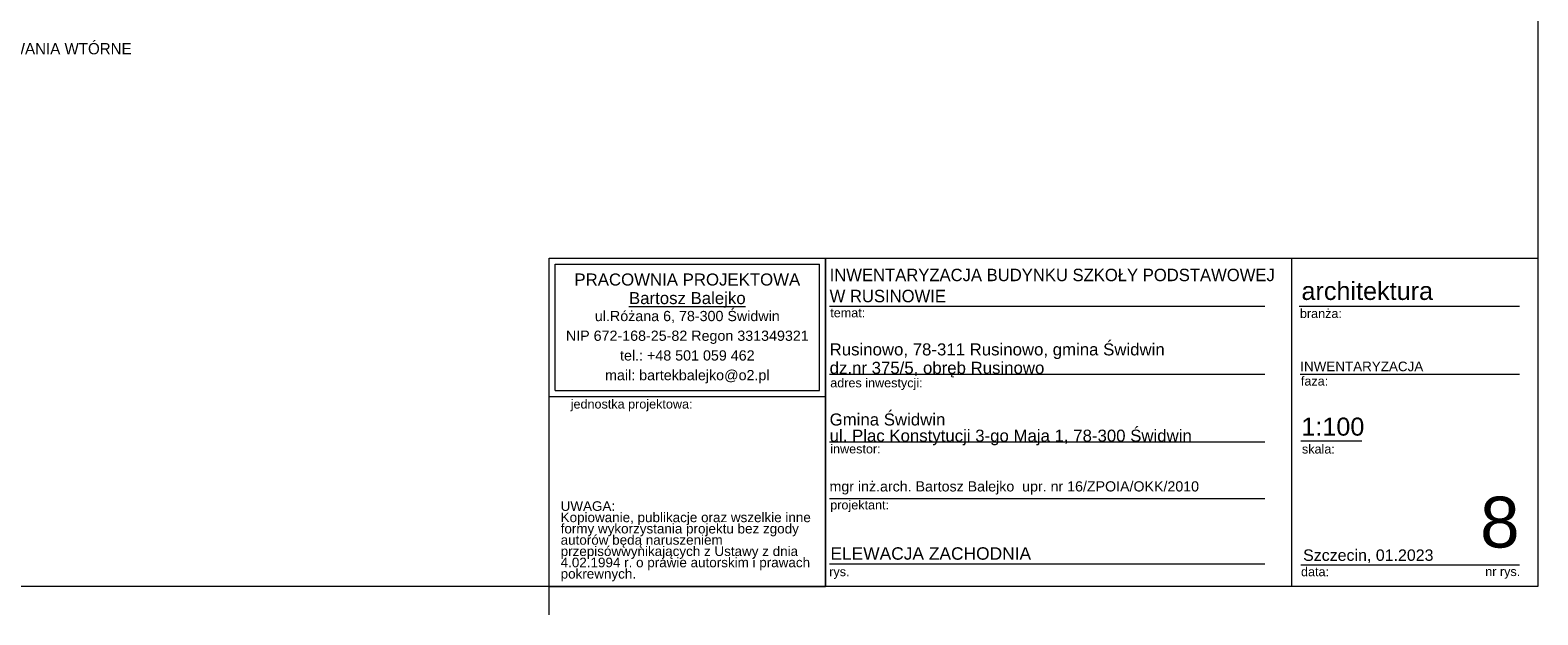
# Model space of a CAD drawing. Extents: x -350010 to -68950, y -41355 to 93095.
# Tile 4 of 256: x -285194 to -258510, y 63645 to 73990. Entities that reach past the tile are written whole.
import ezdxf

# ---------------------------------------------------------------- set-up
doc = ezdxf.new("R2010")
doc.units = 0
doc.header["$MEASUREMENT"] = 0
for name, color, linetype, lineweight in [('ARCH TABELA_Nr_Pióra__1', 7, 'Continuous', 25), ('ARCH TABELA_Nr_Pióra__21', 7, 'Continuous', 9), ('ARCH TABELA_Nr_Pióra__7', 7, 'Continuous', 13), ('INWENT OPISY_Nr_Pióra__21', 7, 'Continuous', 9)]:
    doc.layers.add(name, color=color, linetype=linetype, lineweight=lineweight)
doc.styles.add('GENERATED_STYLE_5', font='txt')
doc.styles.add('GENERATED_STYLE_6', font='arial.ttf')
doc.styles.add('GENERATED_STYLE_7', font='arial.ttf')
doc.styles.add('GENERATED_STYLE_8', font='arial.ttf')

msp = doc.modelspace()

# ---------------------------------------------------------------- linework, layer by layer
at = {"layer": 'ARCH TABELA_Nr_Pióra__21', "linetype": 'Continuous'}
for p, q in [((-258510.4568, 92594.8516), (-258510.4568, 64144.8516)), ((-276010.4568, 69956.0218), (-258510.4568, 69956.0218)), ((-276010.4568, 67509.2133), (-276010.4568, 69956.0218)), ((-276010.4568, 69956.0218), (-271116.8398, 69956.0218)), ((-276010.4568, 64144.8516), (-276010.4568, 69956.0218)), ((-271116.8398, 67509.2133), (-271116.8398, 69956.0218)), ((-271116.8398, 69956.0218), (-271116.8398, 64144.8516)), ((-262872.1589, 69956.0218), (-262872.1589, 64144.8516)), ((-258510.4568, 69956.0218), (-258510.4568, 64144.8516)), ((-275904.0738, 67615.5963), (-275904.0738, 69849.6388)), ((-275904.0738, 69849.6388), (-271223.2228, 69849.6388)), ((-271223.2228, 67615.5963), (-271223.2228, 69849.6388)), ((-271116.8398, 64144.8516), (-271116.8398, 69556.0218)), ((-271044.6057, 69106.0218), (-263344.8002, 69106.0218)), ((-262732.8404, 69106.0218), (-258833.4936, 69106.0218)), ((-271044.6057, 67906.0218), (-263344.8002, 67906.0218)), ((-262715.3935, 67906.0218), (-258833.4936, 67906.0218)), ((-275904.0738, 67615.5963), (-271223.2228, 67615.5963)), ((-276010.4568, 67509.2133), (-271116.8398, 67509.2133)), ((-262703.585, 66723.3622), (-261623.9574, 66723.3622)), ((-271044.6057, 66706.0218), (-263344.8002, 66706.0218)), ((-271044.6057, 65706.0218), (-263344.8002, 65706.0218)), ((-271044.6057, 64544.8516), (-263344.8002, 64544.8516)), ((-262703.585, 64527.2586), (-260421.7965, 64527.2586)), ((-260421.7965, 64527.2586), (-258833.4936, 64527.2586)), ((-258510.4568, 64144.8516), (-299260.4568, 64144.8516)), ((-276010.4568, 64144.8516), (-271116.8398, 64144.8516)), ((-276010.4568, 63644.8516), (-276010.4568, 64144.8516)), ((-258510.4568, 64144.8516), (-271116.8398, 64144.8516))]:
    msp.add_line(p, q, dxfattribs=at)

# ---------------------------------------------------------------- texts
at = {"layer": 'ARCH TABELA_Nr_Pióra__1', "linetype": 'Continuous', "insert": (-271044.6057, 69173.3169), "char_height": 220, "attachment_point": 7, "line_spacing_factor": 1.015916, "style": 'GENERATED_STYLE_5'}
msp.add_mtext('{\\pt22542.6;INWENTARYZACJA BUDYNKU SZKOŁY PODSTAWOWEJ\\P\\pt22542.6;W RUSINOWIE}', dxfattribs=at)
at = {"layer": 'ARCH TABELA_Nr_Pióra__1', "linetype": 'Continuous', "insert": (-271030.8291, 64840.2808), "char_height": 220, "attachment_point": 1, "style": 'GENERATED_STYLE_8'}
msp.add_mtext('{ELEWACJA ZACHODNIA}', dxfattribs=at)
at = {"layer": 'ARCH TABELA_Nr_Pióra__21', "linetype": 'Continuous', "insert": (-271044.6057, 66644.7452), "char_height": 212.765961, "attachment_point": 7, "line_spacing_factor": 0.807442, "style": 'GENERATED_STYLE_6'}
msp.add_mtext('{Gmina Świdwin\\Pul. Plac Konstytucji 3-go Maja 1, 78-300 Świdwin}', dxfattribs=at)
at = {"layer": 'ARCH TABELA_Nr_Pióra__7', "linetype": 'Continuous'}
for s, insert, char_height, attachment_point, line_spacing_factor, style in [('{PRACOWNIA PROJEKTOWA\\P\\LBartosz Balejko}', (-273563.6483, 69684.715), 212.765982, 2, 0.926719, 'GENERATED_STYLE_7'), ('{Rusinowo, 78-311 Rusinowo, gmina Świdwin \\Pdz.nr 375/5, obręb Rusinowo}', (-271044.6057, 67844.7452), 212.765961, 7, 0.918867, 'GENERATED_STYLE_6')]:
    msp.add_mtext(s, dxfattribs=dict(at, insert=insert, char_height=char_height, attachment_point=attachment_point, line_spacing_factor=line_spacing_factor, style=style))
at = {"layer": 'ARCH TABELA_Nr_Pióra__7', "linetype": 'Continuous', "style": 'GENERATED_STYLE_6'}
for s, insert, char_height, attachment_point in [('{architektura}', (-262694.1701, 69535.6984), 319.159574, 1), ('{temat:}', (-271033.9142, 69069.5464), 159.57979, 1), ('{branża:}', (-262721.0318, 69057.2759), 159.57979, 1), ('{INWENTARYZACJA}', (-262715.3935, 68125.7399), 170, 1), ('{adres inwestycji:}', (-271033.9142, 67829.8892), 159.579787, 1), ('{faza:}', (-262703.585, 67860.9785), 159.57979, 1), ('{jednostka projektowa:}', (-275627.5313, 67454.5929), 159.579787, 1), ('{1:100}', (-262696.2774, 67134.6077), 319.15959, 1), ('{inwestor:}', (-271033.9142, 66660.9786), 159.579714, 1), ('{skala:}', (-262685.9255, 66659.0758), 159.57979, 1), ('{mgr inż.arch. Bartosz Balejko  upr. nr 16/ZPOIA/OKK/2010}', (-271046.8398, 66007.9153), 180, 1), ('{projektant:}', (-271033.9142, 65669.5464), 159.579787, 1), ('{8}', (-258833.4936, 65735.8343), 900, 3), ('{Szczecin, 01.2023}', (-262664.9148, 64802.1955), 202.127554, 1), ('{rys.}', (-271051.8398, 64487.7014), 159.57979, 1), ('{data:}', (-262702.2021, 64487.7014), 159.57979, 1), ('{nr rys.}', (-259441.4341, 64490.7832), 159.57979, 1)]:
    msp.add_mtext(s, dxfattribs=dict(at, insert=insert, char_height=char_height, attachment_point=attachment_point))
for s, insert, char_height, width, attachment_point, line_spacing_factor in [('{ul.Różana 6, 78-300 Świdwin\\PNIP 672-168-25-82 Regon 331349321\\Ptel.: +48 501 059 462\\Pmail: bartekbalejko@o2.pl}', (-273563.6483, 69022.7592), 180.851735, 4680.851064, 2, 1.156383), ('{UWAGA:\\PKopiowanie, publikacje oraz wszelkie inne formy wykorzystania projektu bez zgody autorów będą naruszeniem przepisówwynikających z Ustawy z dnia 4.02.1994 r. o prawie autorskim i prawach pokrewnych.}', (-275805.3522, 65654.5952), 170.212766, 4483.407782, 1, 0.703415)]:
    msp.add_mtext(s, dxfattribs=dict(at, insert=insert, char_height=char_height, width=width, attachment_point=attachment_point, line_spacing_factor=line_spacing_factor))
at = {"layer": 'INWENT OPISY_Nr_Pióra__21', "linetype": 'Continuous', "insert": (-289475.3704, 73762.6309), "char_height": 200, "attachment_point": 1, "style": 'GENERATED_STYLE_5'}
msp.add_mtext('{ISTNIEJĄCE ŚCIANY, ZAMÓROWANIA WTÓRNE}', dxfattribs=at)

doc.saveas('drawing.dxf')
